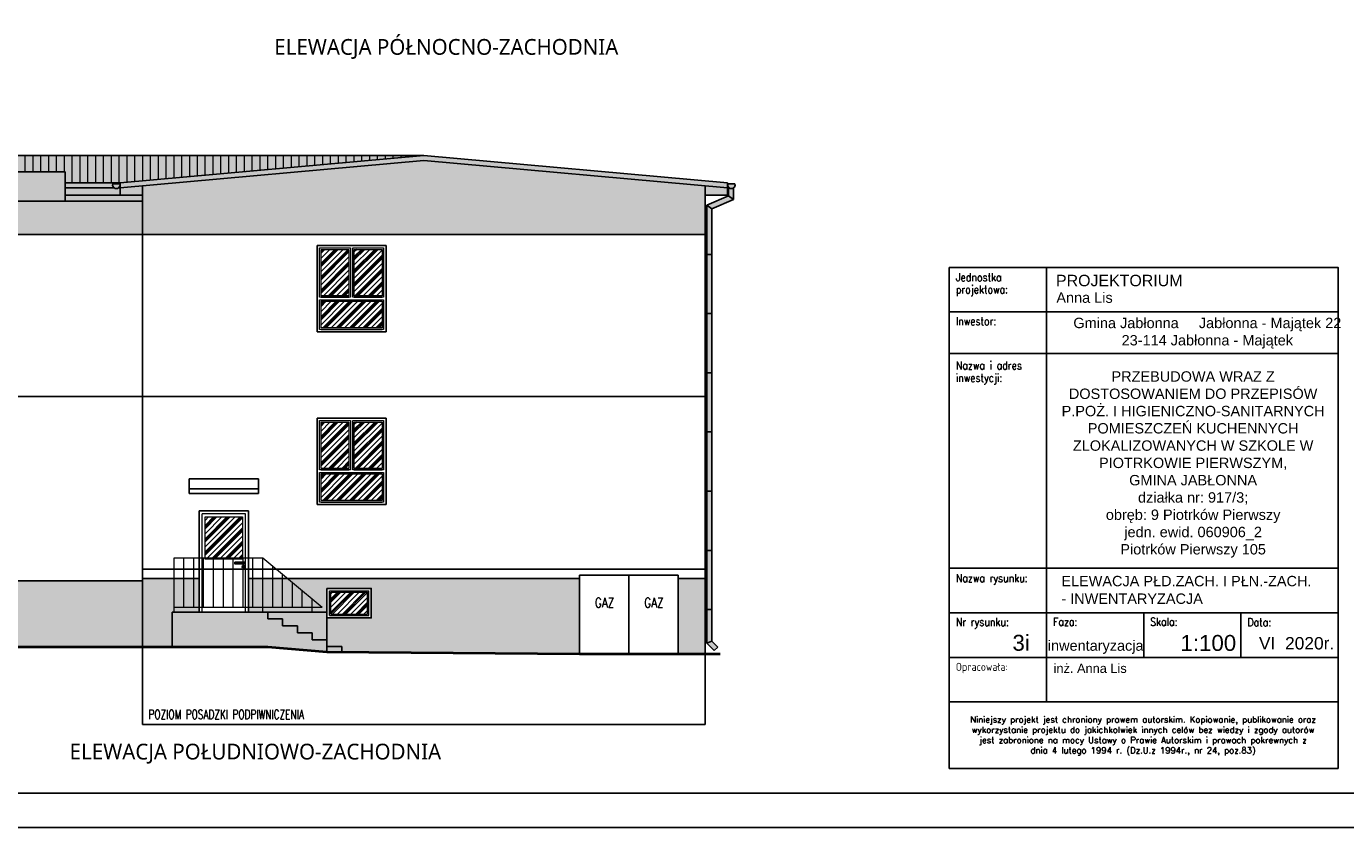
# Model space of a CAD drawing. Header units: millimetres. Extents: x 31969 to 285678, y -69766 to -1123.
# Tile 108 of 176: x 145287 to 147961, y -5215 to -3592. Entities that reach past the tile are written whole.
import ezdxf
from ezdxf.lldxf.tags import DXFTag

# ---------------------------------------------------------------- set-up
doc = ezdxf.new("R2010")
doc.units = ezdxf.units.MM
for name, color, linetype in [('a-elewacja', 1, 'Continuous'), ('a-elewacja 1', 1, 'Continuous'), ('a-elewacje', 1, 'Continuous'), ('a-izolacja 1', 3, 'Continuous'), ('a-opis 1', 3, 'Continuous'), ('a-opis 2', 1, 'Continuous'), ('a-przerywana 2', 3, 'Continuous'), ('a-ramka', 7, 'Continuous'), ('a-stolarka', 3, 'Continuous'), ('a-stolarka okienna', 3, 'Continuous'), ('a-szkło', 4, 'Continuous'), ('a-szraf', 252, 'Continuous'), ('a-szraf 1', 250, 'Continuous')]:
    doc.layers.add(name, color=color, linetype=linetype)
doc.layers.add('a-elewacja 3', color=3, linetype='Continuous', lineweight=20)
doc.styles.add('IREK', font='simplex.shx', dxfattribs={"width": 0.8})
doc.styles.add('MAREK', font='simplex.shx')
doc.styles.add('PRZEKRÓJ2', font='l_10646.ttf')
doc.styles.add('RS01507', font='romans.shx', dxfattribs={"width": 0.7, "height": 0.15})
doc.styles.add('TABELA2', font='arial.ttf', dxfattribs={"height": 10})
doc.styles.add('WYMIAR', font='romans.shx', dxfattribs={"width": 0.8})
tags = doc.linetypes.add('DASHED', pattern=[0.75, 0.5, -0.25]).pattern_tags.tags
tags[6:7] = [DXFTag(74, 4), DXFTag(75, 0), DXFTag(340, '0'), DXFTag(46, 1.0), DXFTag(50, 0.0), DXFTag(44, 0.0), DXFTag(45, 0.0)]
tags[4:5] = [DXFTag(74, 4), DXFTag(75, 0), DXFTag(340, '0'), DXFTag(46, 1.0), DXFTag(50, 0.0), DXFTag(44, 0.0), DXFTag(45, 0.0)]

msp = doc.modelspace()

# ---------------------------------------------------------------- hatches: boundary and pattern name
at = {"layer": 'a-elewacja 3', "ltscale": 100}
h = msp.add_hatch(dxfattribs=at)
h.set_pattern_fill('LINE', color=256, scale=5, angle=90)
h.set_pattern_definition([(90, (-8750.946, 1638.297), (-15.875, 1e-15), [])])
h.paths.add_polyline_path([(144925.85, -3853.61), (144925.85, -3908.61), (145110.85, -3908.61), (145110.85, -3886.65), (145364.85, -3886.65), (145364.85, -3908.61), (145476.85, -3908.61), (146092.35, -3853.61)])
at = {"layer": 'a-szraf', "ltscale": 30}
h = msp.add_hatch(dxfattribs=at)
h.set_pattern_fill('DOTS', color=256, scale=1.5)
h.set_pattern_definition([(0, (-8750.9457, 1638.2967), (1.190625, 2.38125), [0, -2.38125])])
h.paths.add_polyline_path([(145110.85, -3908.61), (144925.85, -3908.61), (144925.85, -3918.65), (145110.85, -3918.65)])
h.paths.add_polyline_path([(145110.85, -3918.65), (144925.85, -3918.65), (144925.85, -3933.65), (145110.85, -3933.65)])
h.paths.add_polyline_path([(145110.85, -3933.65), (144925.85, -3933.65), (144925.85, -3945.65), (145110.85, -3945.65)])
h.paths.add_polyline_path([(145521.85, -3933.65), (145476.85, -3933.65), (145364.85, -3933.65), (145364.85, -3945.65), (145521.85, -3945.65)])
h.paths.add_polyline_path([(145476.85, -3918.65), (145473.72, -3918.65, -0.3689497), (145463.98, -3918.65), (145364.85, -3918.65), (145364.85, -3933.65), (145476.85, -3933.65)])
h.paths.add_polyline_path([(145461.65, -3910.86), (145476.05, -3910.86, -0.2947686), (145473.72, -3918.65), (145476.85, -3918.65), (145476.85, -3908.61), (145364.85, -3908.61), (145364.85, -3918.65), (145463.98, -3918.65, -0.2947686)])
h.paths.add_polyline_path([(145476.05, -3910.86), (145461.65, -3910.86, 1.3318387)])
h.paths.add_polyline_path([(146092.35, -3863.65), (146707.85, -3918.65), (146707.85, -3908.61), (146092.35, -3853.61), (145476.85, -3908.61), (145476.85, -3918.65)])
h.paths.add_polyline_path([(145521.85, -3914.63), (145476.85, -3918.65), (145476.85, -3933.65), (145521.85, -3933.65)])
h.paths.add_polyline_path([(146723.05, -3910.86), (146708.65, -3910.86, 1.3318387)])
h.paths.add_polyline_path([(146719.96, -3919.22, -0.3887305), (146709.96, -3917.59), (146709.96, -3935.37), (146719.96, -3942.66)])
h.paths.add_polyline_path([(146707.85, -3918.65), (146662.85, -3914.63), (146662.85, -3933.65), (146707.85, -3933.65)])
h.paths.add_polyline_path([(146709.96, -3935.37), (146666.05, -3954.3), (146676.05, -3961.59), (146719.96, -3942.66)])
h.paths.add_polyline_path([(146676.05, -3961.59), (146666.05, -3954.3), (146666.05, -4053.65), (146676.05, -4053.65)])
h.paths.add_polyline_path([(146676.05, -4053.65), (146666.05, -4053.65), (146666.05, -4173.65), (146676.05, -4173.65)])
h.paths.add_polyline_path([(146676.05, -4173.65), (146666.05, -4173.65), (146666.05, -4293.65), (146676.05, -4293.65)])
h.paths.add_polyline_path([(146676.05, -4413.65), (146666.05, -4413.65), (146666.05, -4533.65), (146676.05, -4533.65)])
h.paths.add_polyline_path([(146676.05, -4343.65), (146676.05, -4293.65), (146666.05, -4293.65), (146666.05, -4343.65), (146666.05, -4413.65), (146676.05, -4413.65)])
h.paths.add_polyline_path([(146676.05, -4533.65), (146666.05, -4533.65), (146666.05, -4653.65), (146676.05, -4653.65)])
h.paths.add_polyline_path([(146676.05, -4653.65), (146666.05, -4653.65), (146666.05, -4773.65), (146676.05, -4773.65)])
h.paths.add_polyline_path([(146676.05, -4837.65), (146666.05, -4841.79), (146681.03, -4856.77), (146688.1, -4849.7)])
h.paths.add_polyline_path([(146676.05, -4773.65), (146666.05, -4773.65), (146666.05, -4841.79), (146676.05, -4837.65)])
h.paths.add_polyline_path([(146092.35, -3853.61), (144925.85, -3853.61), (144925.85, -3908.61), (145110.85, -3908.61), (145110.85, -3886.65), (145364.85, -3886.65), (145364.85, -3908.61), (145476.85, -3908.61)])
at = {"layer": 'a-szraf', "ltscale": 100}
h = msp.add_hatch(dxfattribs=at)
h.set_pattern_fill('DOTS', color=256, scale=3)
h.set_pattern_definition([(0, (-8750.9457, 1638.2967), (2.38125, 4.7625), [0, -4.7625])])
h.paths.add_polyline_path([(145521.85, -4848.65), (145521.85, -4728.65), (145521.85, -4715.65), (144925.85, -4715.65), (144925.85, -4848.65)])
h.paths.add_polyline_path([(145521.85, -4848.65), (145581.85, -4848.65), (145581.85, -4778.65), (145585.85, -4778.65), (145585.85, -4710.65), (145521.85, -4710.65), (145521.85, -4728.65)])
h.paths.add_polyline_path([(146407.85, -4862.65), (146407.85, -4710.65), (145816.25, -4710.65), (145885.85, -4768.65), (145865.85, -4768.65), (145865.85, -4778.65), (145879.2, -4778.65), (145895.85, -4778.65), (145895.85, -4730.65), (145985.85, -4730.65), (145985.85, -4790.65), (145895.85, -4790.65), (145895.85, -4848.65), (145925.85, -4848.65), (145925.85, -4858.88)])
h.paths.add_polyline_path([(146607.85, -4862.65), (146662.85, -4862.65), (146662.85, -4710.65), (146607.85, -4710.65)])
h.paths.add_polyline_path([(145581.85, -4778.65), (145581.85, -4848.65), (145775.85, -4848.65), (145895.85, -4858.65), (145925.85, -4858.88), (145925.85, -4848.65), (145895.85, -4848.65), (145895.85, -4834.65), (145865.85, -4834.65), (145865.85, -4820.65), (145835.85, -4820.65), (145835.85, -4806.65), (145805.85, -4806.65), (145805.85, -4792.65), (145775.85, -4792.65), (145775.85, -4778.65), (145765.2, -4778.65), (145736.85, -4778.65)])
h.paths.add_polyline_path([(145775.85, -4778.65), (145775.85, -4792.65), (145805.85, -4792.65), (145805.85, -4806.65), (145835.85, -4806.65), (145835.85, -4820.65), (145865.85, -4820.65), (145865.85, -4834.65), (145895.85, -4834.65), (145895.85, -4778.65)], flags=17)
h.paths.add_polyline_path([(145765.85, -4768.65), (145765.85, -4778.65), (145865.85, -4778.65), (145865.85, -4768.65)])
h.paths.add_polyline_path([(145845.85, -4735.32), (145825.85, -4718.65), (145825.85, -4768.65), (145845.85, -4768.65)], flags=17)
h.paths.add_polyline_path([(145845.85, -4768.65), (145865.85, -4768.65), (145865.85, -4751.98), (145845.85, -4735.32)], flags=16)
h.paths.add_polyline_path([(145865.85, -4751.98), (145865.85, -4768.65), (145885.85, -4768.65)], flags=17)
h.paths.add_polyline_path([(145825.85, -4718.65), (145816.25, -4710.65), (145805.85, -4710.65), (145805.85, -4768.65), (145825.85, -4768.65)])
h.paths.add_polyline_path([(145785.85, -4768.65), (145805.85, -4768.65), (145805.85, -4710.65), (145785.85, -4710.65)])
h.paths.add_polyline_path([(145785.85, -4710.65), (145765.85, -4710.65), (145765.85, -4768.65), (145785.85, -4768.65)])
h.paths.add_polyline_path([(145745.85, -4768.65), (145765.85, -4768.65), (145765.85, -4710.65), (145745.85, -4710.65)])
h.paths.add_polyline_path([(145745.85, -4710.65), (145736.85, -4710.65), (145736.85, -4768.65), (145745.85, -4768.65)])
h.paths.add_polyline_path([(145765.85, -4778.65), (145765.85, -4768.65), (145736.85, -4768.65), (145736.85, -4778.65)])
h.paths.add_polyline_path([(145636.85, -4710.65), (145625.85, -4710.65), (145625.85, -4768.65), (145636.85, -4768.65)])
h.paths.add_polyline_path([(145625.85, -4710.65), (145605.85, -4710.65), (145605.85, -4768.65), (145625.85, -4768.65)])
h.paths.add_polyline_path([(145605.85, -4710.65), (145585.85, -4710.65), (145585.85, -4768.65), (145605.85, -4768.65)])
h.paths.add_polyline_path([(145636.85, -4778.65), (145636.85, -4768.65), (145585.85, -4768.65), (145585.85, -4778.65)])
h.paths.add_polyline_path([(146662.85, -4013.65), (146662.85, -3914.63), (146092.35, -3863.65), (145521.85, -3914.63), (145521.85, -4013.65)])
h.paths.add_polyline_path([(144925.85, -3945.65), (144925.85, -4013.65), (145521.85, -4013.65), (145521.85, -3945.65)])
h.paths.add_polyline_path([(145364.85, -3945.65), (145364.85, -3886.65), (145110.85, -3886.65), (145110.85, -3945.65)])
at = {"layer": 'a-szraf 1', "ltscale": 15}
h = msp.add_hatch(dxfattribs=at)
h.set_pattern_fill('PLASTI', color=256, scale=3, angle=45)
h.set_pattern_definition([(45, (-8750.946, 1638.297), (-13.4703842, 13.4703842), []), (45, (-8752.63, 1639.98), (-13.4703842, 13.4703842), []), (45, (-8754.313, 1641.664), (-13.4703842, 13.4703842), []), (45, (-8759.365, 1646.716), (-13.4703842, 13.4703842), [])])
h.paths.add_polyline_path([(144907.85, -4585.13), (144773.85, -4608.75), (144773.85, -4836.65), (144907.85, -4836.65)])
h.paths.add_polyline_path([(146007.85, -4393.65), (145951.35, -4393.65), (145951.35, -4487.65), (146007.85, -4487.65)])
h.paths.add_polyline_path([(145940.35, -4393.65), (145883.85, -4393.65), (145883.85, -4487.65), (145940.35, -4487.65)])
h.paths.add_polyline_path([(145883.85, -4498.65), (145883.85, -4552.65), (146007.85, -4552.65), (146007.85, -4498.65)])
h.paths.add_polyline_path([(146007.85, -4202.65), (146007.85, -4148.65), (145883.85, -4148.65), (145883.85, -4202.65)])
h.paths.add_polyline_path([(145951.35, -4137.65), (146007.85, -4137.65), (146007.85, -4043.65), (145951.35, -4043.65)])
h.paths.add_polyline_path([(145940.35, -4043.65), (145883.85, -4043.65), (145883.85, -4137.65), (145940.35, -4137.65)])
h.paths.add_polyline_path([(145903.85, -4782.65), (145977.85, -4782.65), (145977.85, -4738.65), (145903.85, -4738.65)])
h.paths.add_polyline_path([(145724.85, -4668.65), (145724.85, -4585.65), (145648.85, -4585.65), (145648.85, -4668.65)])
h.paths.add_polyline_path([(145665.85, -4671.38), (145665.85, -4668.65), (145648.85, -4668.65), (145648.85, -4671.38)])
h.paths.add_polyline_path([(145685.85, -4671.38), (145685.85, -4668.65), (145665.85, -4668.65), (145665.85, -4671.38)])
h.paths.add_polyline_path([(145705.85, -4671.38), (145705.85, -4668.65), (145685.85, -4668.65), (145685.85, -4671.38)])
h.paths.add_polyline_path([(145724.85, -4671.38), (145724.85, -4668.65), (145705.85, -4668.65), (145705.85, -4671.38)])

# ---------------------------------------------------------------- linework, layer by layer
at = {"layer": 'a-elewacja'}
for p, q in [((146709.96, -3917.59), (146709.96, -3935.37)), ((146719.96, -3919.22), (146719.96, -3942.66)), ((146709.96, -3935.37), (146666.05, -3954.3)), ((146666.05, -3954.3), (146666.05, -4343.65)), ((146666.05, -3954.3), (146676.05, -3961.59)), ((146719.96, -3942.66), (146676.05, -3961.59)), ((146709.96, -3935.37), (146719.96, -3942.66)), ((146676.05, -3961.59), (146676.05, -4343.65)), ((146676.05, -4053.65), (146666.05, -4053.65)), ((146676.05, -4173.65), (146666.05, -4173.65)), ((146676.05, -4293.65), (146666.05, -4293.65)), ((146666.05, -4343.65), (146666.05, -4841.79)), ((146676.05, -4343.65), (146676.05, -4837.65)), ((146676.05, -4413.65), (146666.05, -4413.65)), ((146676.05, -4533.65), (146666.05, -4533.65)), ((146676.05, -4653.65), (146666.05, -4653.65)), ((146676.05, -4773.65), (146666.05, -4773.65)), ((146676.05, -4837.65), (146666.05, -4841.79)), ((146676.05, -4837.65), (146688.1, -4849.7)), ((146666.05, -4841.79), (146681.03, -4856.77)), ((146688.1, -4849.7), (146681.03, -4856.77))]:
    msp.add_line(p, q, dxfattribs=at)
at = {"layer": 'a-elewacja 1', "ltscale": 100}
for p, q in [((146092.35, -3853.61), (144925.85, -3853.61)), ((145476.85, -3908.61), (146092.35, -3853.61)), ((145476.85, -3918.65), (146092.35, -3863.65)), ((146707.85, -3908.61), (146092.35, -3853.61)), ((146707.85, -3918.65), (146092.35, -3863.65)), ((145364.85, -3886.65), (145110.85, -3886.65)), ((145364.85, -3886.65), (145364.85, -3945.65)), ((145476.85, -3908.61), (145364.85, -3908.61)), ((145463.98, -3918.65), (145364.85, -3918.65)), ((145476.05, -3910.86), (145461.65, -3910.86)), ((145476.85, -3918.65), (145473.72, -3918.65)), ((145476.85, -3933.65), (145476.85, -3908.61)), ((145521.85, -4728.65), (145521.85, -3914.63)), ((146662.85, -4862.65), (146662.85, -3914.63)), ((146707.85, -3933.65), (146707.85, -3908.61)), ((146708.65, -3910.86), (146723.05, -3910.86)), ((144925.85, -3945.65), (145521.85, -3945.65)), ((145476.85, -3933.65), (145364.85, -3933.65)), ((145521.85, -3933.65), (145476.85, -3933.65)), ((146662.85, -3933.65), (146707.85, -3933.65)), ((146662.85, -4013.65), (144925.85, -4013.65)), ((146015.85, -4035.65), (145875.85, -4035.65)), ((145875.85, -4035.65), (145875.85, -4210.65)), ((146015.85, -4035.65), (146015.85, -4210.65)), ((146015.85, -4210.65), (145875.85, -4210.65)), ((146015.85, -4385.65), (145875.85, -4385.65)), ((145875.85, -4385.65), (145875.85, -4560.65)), ((146015.85, -4385.65), (146015.85, -4560.65)), ((145756.85, -4508.65), (145616.85, -4508.65)), ((145616.85, -4508.65), (145616.85, -4528.65)), ((145756.85, -4528.65), (145756.85, -4508.65)), ((145756.85, -4528.65), (145616.85, -4528.65)), ((145756.85, -4528.65), (145616.85, -4528.65)), ((145616.85, -4538.65), (145616.85, -4528.65)), ((145756.85, -4538.65), (145616.85, -4538.65)), ((145756.85, -4538.65), (145756.85, -4528.65)), ((146015.85, -4560.65), (145875.85, -4560.65)), ((145636.85, -4778.65), (145636.85, -4573.65)), ((145736.85, -4573.65), (145636.85, -4573.65)), ((145736.85, -4778.65), (145736.85, -4573.65)), ((146407.85, -4703.65), (146407.85, -4862.65)), ((146407.85, -4703.65), (146607.85, -4703.65)), ((146507.85, -4703.65), (146507.85, -4862.65)), ((146607.85, -4703.65), (146607.85, -4862.65)), ((144925.85, -4715.65), (145521.85, -4715.65)), ((145636.85, -4710.65), (145521.85, -4710.65)), ((145521.85, -4858.65), (145521.85, -4728.65)), ((146407.85, -4710.65), (145736.85, -4710.65)), ((146662.85, -4710.65), (146607.85, -4710.65)), ((145581.85, -4778.65), (145736.85, -4778.65)), ((145581.85, -4778.65), (145581.85, -4848.65)), ((145736.85, -4778.65), (145895.85, -4778.65)), ((145765.2, -4778.65), (145879.2, -4778.65)), ((145895.85, -4778.65), (145895.85, -4858.65)), ((145775.8, -4850.65), (144925.8, -4850.65)), ((145775.85, -4848.65), (144925.85, -4848.65)), ((145895.85, -4858.65), (145775.85, -4848.65)), ((145895.85, -4860.65), (145775.85, -4850.65)), ((145895.81, -4860.65), (146407.81, -4864.65)), ((145895.85, -4848.65), (145925.85, -4848.65)), ((145895.85, -4858.65), (146407.85, -4862.65)), ((145925.85, -4858.88), (145925.85, -4848.65)), ((146662.85, -4862.65), (146407.85, -4862.65)), ((146662.85, -4864.65), (146407.85, -4864.65)), ((146662.85, -4862.65), (146692.85, -4862.65)), ((146662.85, -4864.65), (146692.85, -4864.65))]:
    msp.add_line(p, q, dxfattribs=at)
at = {"layer": 'a-elewacja 1', "linetype": 'DASHED', "ltscale": 40}
for p, q in [((145521.85, -4858.4), (145521.85, -5006.65)), ((146662.85, -4862.65), (146662.85, -5006.65)), ((145521.85, -5006.65), (146662.85, -5006.65))]:
    msp.add_line(p, q, dxfattribs=at)
at = {"layer": 'a-elewacja 1', "ltscale": 100}
for centre in [(145468.85, -3912.95), (146715.85, -3912.95)]:
    msp.add_arc(centre, 7.5, 163.8015, 16.1985, dxfattribs=at)
at = {"layer": 'a-elewacja 3'}
for p, q in [((145883.85, -4137.65), (145883.85, -4043.65)), ((145883.85, -4043.65), (145940.35, -4043.65)), ((145940.35, -4043.65), (145940.35, -4137.65)), ((145951.35, -4043.65), (146007.85, -4043.65)), ((145951.35, -4137.65), (145951.35, -4043.65)), ((146007.85, -4043.65), (146007.85, -4137.65)), ((145940.35, -4137.65), (145883.85, -4137.65)), ((146007.85, -4137.65), (145951.35, -4137.65)), ((145883.85, -4202.65), (145883.85, -4148.65)), ((145883.85, -4148.65), (146007.85, -4148.65)), ((146007.85, -4148.65), (146007.85, -4202.65)), ((146007.85, -4202.65), (145883.85, -4202.65)), ((145883.85, -4487.65), (145883.85, -4393.65)), ((145883.85, -4393.65), (145940.35, -4393.65)), ((145940.35, -4393.65), (145940.35, -4487.65)), ((145951.35, -4393.65), (146007.85, -4393.65)), ((145951.35, -4487.65), (145951.35, -4393.65)), ((146007.85, -4393.65), (146007.85, -4487.65)), ((145940.35, -4487.65), (145883.85, -4487.65)), ((146007.85, -4487.65), (145951.35, -4487.65)), ((145883.85, -4552.65), (145883.85, -4498.65)), ((145883.85, -4498.65), (146007.85, -4498.65)), ((146007.85, -4498.65), (146007.85, -4552.65)), ((146007.85, -4552.65), (145883.85, -4552.65)), ((145900.85, -4785.65), (145900.85, -4735.65)), ((145900.85, -4735.65), (145980.85, -4735.65)), ((145903.85, -4782.65), (145903.85, -4738.65)), ((145903.85, -4738.65), (145977.85, -4738.65)), ((145977.85, -4782.65), (145977.85, -4738.65)), ((145980.85, -4785.65), (145980.85, -4735.65)), ((145900.85, -4785.65), (145980.85, -4785.65)), ((145903.85, -4782.65), (145977.85, -4782.65))]:
    msp.add_line(p, q, dxfattribs=at)
at = {"layer": 'a-elewacja 3', "ltscale": 100}
for p, q in [((145642.85, -4778.65), (145642.85, -4579.65)), ((145730.85, -4579.65), (145642.85, -4579.65)), ((145730.85, -4778.65), (145730.85, -4579.65)), ((145585.85, -4668.65), (145765.85, -4668.65)), ((145585.85, -4778.65), (145585.85, -4668.65)), ((145605.85, -4768.65), (145605.85, -4668.65)), ((145625.85, -4768.65), (145625.85, -4668.65)), ((145645.85, -4768.65), (145645.85, -4668.65)), ((145665.85, -4768.65), (145665.85, -4668.65)), ((145685.85, -4768.65), (145685.85, -4668.65)), ((145705.85, -4768.65), (145705.85, -4668.65)), ((145725.85, -4768.65), (145725.85, -4668.65)), ((145745.85, -4768.65), (145745.85, -4668.65)), ((145765.85, -4668.65), (145885.85, -4768.65)), ((145765.85, -4778.65), (145765.85, -4668.65)), ((145785.85, -4768.65), (145785.85, -4685.32)), ((145805.85, -4768.65), (145805.85, -4701.98)), ((145825.85, -4768.65), (145825.85, -4718.65)), ((145845.85, -4768.65), (145845.85, -4735.32)), ((145865.85, -4778.65), (145865.85, -4751.98)), ((145585.85, -4768.65), (145885.85, -4768.65))]:
    msp.add_line(p, q, dxfattribs=at)
at = {"layer": 'a-elewacja 3'}
for points in [[(145943.35, -4040.65), (145943.35, -4140.65), (145880.85, -4140.65), (145880.85, -4040.65), (145943.35, -4040.65)], [(145948.35, -4040.65), (146010.85, -4040.65), (146010.85, -4140.65), (145948.35, -4140.65), (145948.35, -4040.65)], [(146010.85, -4145.65), (146010.85, -4205.65), (145880.85, -4205.65), (145880.85, -4145.65), (146010.85, -4145.65)], [(145943.35, -4390.65), (145943.35, -4490.65), (145880.85, -4490.65), (145880.85, -4390.65), (145943.35, -4390.65)], [(145948.35, -4390.65), (146010.85, -4390.65), (146010.85, -4490.65), (145948.35, -4490.65), (145948.35, -4390.65)], [(146010.85, -4495.65), (146010.85, -4555.65), (145880.85, -4555.65), (145880.85, -4495.65), (146010.85, -4495.65)]]:
    msp.add_lwpolyline(points, dxfattribs=at)
at = {"layer": 'a-elewacja 3', "ltscale": 100}
msp.add_lwpolyline([(145648.85, -4585.65), (145724.85, -4585.65), (145724.85, -4671.38), (145648.85, -4671.38)], close=True, dxfattribs=at)
at = {"layer": 'a-elewacje'}
msp.add_lwpolyline([(145895.85, -4730.65), (145985.85, -4730.65), (145985.85, -4790.65), (145895.85, -4790.65)], close=True, dxfattribs=at)
at = {"layer": 'a-izolacja 1'}
for p, q in [((145883.85, -4140.65), (145940.35, -4140.65)), ((146007.85, -4140.65), (145951.35, -4140.65)), ((145883.85, -4205.65), (146007.85, -4205.65)), ((145883.85, -4490.65), (145940.35, -4490.65)), ((146007.85, -4490.65), (145951.35, -4490.65)), ((145883.85, -4555.65), (146007.85, -4555.65))]:
    msp.add_line(p, q, dxfattribs=at)
at = {"layer": 'a-opis 1', "ltscale": 0.5}
for p, q in [((147354.7, -4080.19), (147354.7, -4870.42)), ((147157.66, -4169.83), (147945.82, -4169.83)), ((147157.66, -4254.94), (147945.82, -4254.94)), ((147748.78, -4254.94), (147945.82, -4254.94)), ((147157.66, -4689.83), (147945.82, -4689.83)), ((147157.66, -4780.13), (147945.82, -4780.13)), ((147551.74, -4780.13), (147551.74, -4870.42)), ((147748.78, -4780.13), (147748.78, -4870.42)), ((147157.66, -4870.42), (147945.82, -4870.42)), ((147157.66, -4870.42), (147945.82, -4870.42)), ((147354.7, -4870.42), (147354.7, -4960.71)), ((147157.66, -4960.71), (147945.82, -4960.71)), ((147157.66, -4960.71), (147945.82, -4960.71))]:
    msp.add_line(p, q, dxfattribs=at)
at = {"layer": 'a-opis 2', "ltscale": 2}
msp.add_lwpolyline([(147157.66, -4080.19), (147945.82, -4080.19), (147945.82, -5095.5), (147157.66, -5095.5)], close=True, dxfattribs=at)
msp.add_lwpolyline([(147157.66, -4080.19), (147945.82, -4080.19), (147945.82, -5095.5), (147157.66, -5095.5)], close=True, dxfattribs=at)
at = {"layer": 'a-przerywana 2', "linetype": 'DASHED', "lineweight": 25, "ltscale": 50}
for p, q in [((146662.85, -4341.65), (144925.85, -4341.65)), ((146662.85, -4691.65), (145521.85, -4691.65))]:
    msp.add_line(p, q, dxfattribs=at)
at = {"layer": 'a-ramka', "ltscale": 0.5}
for points in [[(148065.82, -5215.5), (143865.82, -5215.5), (143865.82, -2245.5), (148065.82, -2245.5)], [(144115.82, -2315.5), (147995.82, -2315.5), (147995.82, -5145.5), (144115.82, -5145.5)]]:
    msp.add_lwpolyline(points, close=True, dxfattribs=at)
at = {"layer": 'a-stolarka'}
msp.add_line((145726.77, -4685.95), (145726.77, -4687.95), dxfattribs=at)
msp.add_lwpolyline([(145709.34, -4677.62), (145729.43, -4677.62), (145729.43, -4681.22), (145709.34, -4681.22)], close=True, dxfattribs=at)
msp.add_circle((145726.77, -4686.95), 2.5, dxfattribs=at)
at = {"layer": 'a-stolarka okienna', "linetype": 'DASHED', "lineweight": 25, "ltscale": 20}
for p, q in [((145775.85, -4778.65), (145775.85, -4792.65)), ((145775.85, -4792.65), (145805.85, -4792.65)), ((145805.85, -4792.65), (145805.85, -4806.65)), ((145805.85, -4806.65), (145835.85, -4806.65)), ((145835.85, -4806.65), (145835.85, -4820.65)), ((145835.85, -4820.65), (145865.85, -4820.65)), ((145865.85, -4820.65), (145865.85, -4834.65)), ((145865.85, -4834.65), (145895.85, -4834.65))]:
    msp.add_line(p, q, dxfattribs=at)

# ---------------------------------------------------------------- texts
at = {"layer": 'a-opis 1', "ltscale": 0.5}
for s, height, style, p in [('ELEWACJA PÓŁNOCNO-ZACHODNIA', 31.9008, 'PRZEKRÓJ2', (145789.08, -3649.15)), ('PROJEKTORIUM', 23.1094, 'TABELA2', (147373.93, -4118.25)), ('Anna Lis', 21.009, 'TABELA2', (147374.67, -4151.89)), ('ELEWACJA PŁD.ZACH. I PŁN.-ZACH.', 21.0086, 'TABELA2', (147384.74, -4726.35)), ('- INWENTARYZACJA', 21.0086, 'TABELA2', (147384.74, -4762.03)), ('3i', 32.332, 'TABELA2', (147285.6, -4857.07)), ('inwentaryzacja', 21.0086, 'TABELA2', (147357.35, -4857.07)), ('1:100', 32.332, 'TABELA2', (147626.18, -4857.43)), ('VI  2020r.', 25.21, 'TABELA2', (147785.39, -4854.45)), ('inż. Anna Lis', 18.5296, 'TABELA2', (147369.09, -4901.98)), ('ELEWACJA POŁUDNIOWO-ZACHODNIA', 31.9008, 'PRZEKRÓJ2', (145374.26, -5077.41))]:
    msp.add_text(s, height=height, dxfattribs=dict(at, style=style)).set_placement(p)
at = {"layer": 'a-opis 1', "ltscale": 0.5, "style": 'IREK', "width": 0.85}
for s, height, p in [('Jednostka ', 16.33, (147170.87, -4108.32)), ('projektowa:', 16.3296, (147170.87, -4132.86)), ('Inwestor:', 16.33, (147170.87, -4197.26)), ('Nazwa i adres', 16.3296, (147170.87, -4286.9)), ('inwestycji:', 16.3296, (147170.87, -4312.14)), ('Nazwa rysunku:', 16.3296, (147170.87, -4717.91)), ('Nr rysunku:', 16.3296, (147170.87, -4806.9)), ('Faza:', 16.33, (147367.91, -4806.5)), ('Skala:', 16.33, (147564.95, -4806.5)), ('Data:', 16.33, (147761.99, -4807.55)), ('Opracowała:', 16.3296, (147170.87, -4897.84))]:
    msp.add_text(s, height=height, dxfattribs=at).set_placement(p)
at = {"layer": 'a-opis 1', "ltscale": 40, "style": 'RS01507', "width": 0.7}
msp.add_text('POZIOM POSADZKI PODPIWNICZENIA', height=18.9125, dxfattribs=at).set_placement((145534.18, -4995.43))
at = {"layer": 'a-opis 1', "ltscale": 0.5}
for s, insert, char_height, width, attachment_point, style in [('{\\fArial|b0|i0|c238|p34;Gmina Jabłonna     Jabłonna - Majątek 22^I\\P23-114 Jabłonna - Majątek}', (147680.71, -4213.4, -76410), 21.0086, 666.0385, 5, 'TABELA2'), ('{\\fArial|b0|i0|c238|p34;\\PPRZEBUDOWA WRAZ Z DOSTOSOWANIEM DO PRZEPISÓW P.POŻ. I HIGIENICZNO-SANITARNYCH POMIESZCZEŃ KUCHENNYCH ZLOKALIZOWANYCH W SZKOLE W PIOTRKOWIE PIERWSZYM, \\PGMINA JABŁONNA\\Pdziałka nr: 917/3; \\Pobręb: 9 Piotrków Pierwszy \\Pjedn. ewid. 060906_2\\PPiotrków Pierwszy 105}', (147651.91, -4461.94, 76410), 21.00857, 583.3186, 5, 'TABELA2'), ('\\pxqc;Niniejszy projekt jest chroniony prawem autorskim. Kopiowanie, publikowanie oraz wykorzystanie projektu do jakichkolwiek innych celów bez wiedzy i zgody autorów jest zabronione na mocy Ustawy o Prawie Autorskim i prawach pokrewnych z dnia 4 lutego 1994 r. (Dz.U.z 1994r., nr 24, poz.83)', (147168.02, -4990.17), 12.5, 764.7867, 1, 'MAREK')]:
    msp.add_mtext(s, dxfattribs=dict(at, insert=insert, char_height=char_height, width=width, attachment_point=attachment_point, style=style))
at = {"layer": 'a-szkło', "ltscale": 2, "char_height": 19.5, "width": 23.0126, "attachment_point": 1, "style": 'WYMIAR'}
for insert in [(146438.97, -4749.93), (146538.97, -4749.93)]:
    msp.add_mtext('GAZ', dxfattribs=dict(at, insert=insert))

doc.saveas('drawing.dxf')
